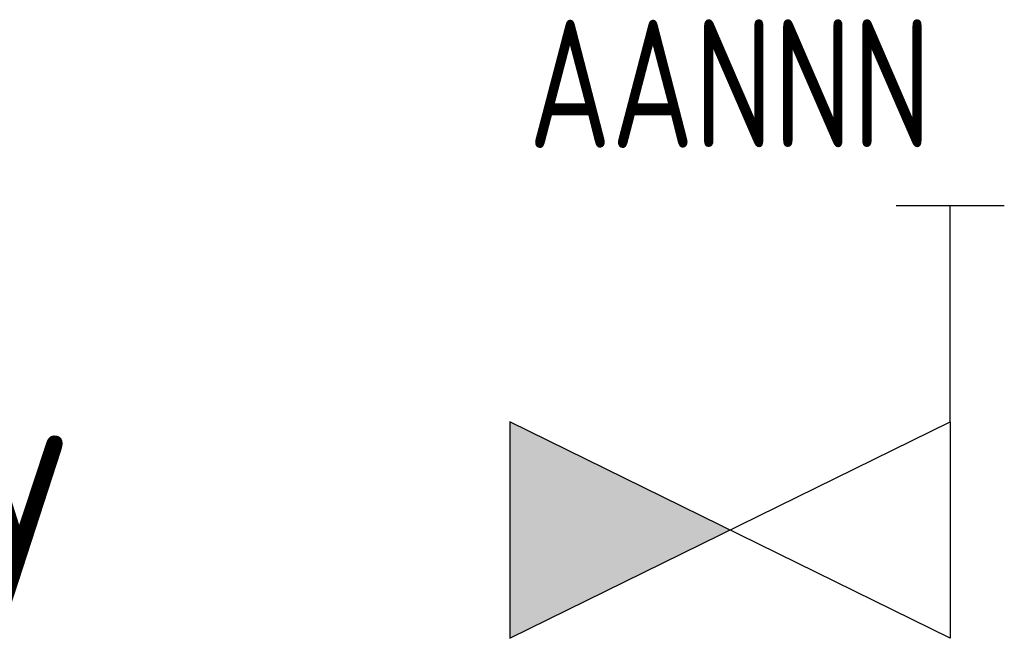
# Model space of a CAD drawing. Header units: millimetres. Extents: x 472 to 1299, y 510 to 798.
# Tile 19 of 69: x 651 to 665, y 584 to 592. Entities that reach past the tile are written whole.
import ezdxf
from ezdxf.enums import TextEntityAlignment as Align

# ---------------------------------------------------------------- set-up
doc = ezdxf.new("R2010")
doc.units = ezdxf.units.MM
doc.header["$LTSCALE"] = 4
doc.layers.add('ARMATURA', color=7, linetype='Continuous')
doc.layers.add('OPISY', color=7, linetype='Continuous')
doc.layers.add('KKS_1', color=7, linetype='Continuous', lineweight=5)
doc.styles.get("Standard").update_dxf_attribs({"font": 'ISOCP.SHX'})

# ---------------------------------------------------------------- blocks, each defined once
blk = doc.blocks.new('ZAWOR ZAP ZWR L')
at = {"layer": 'ARMATURA', "linetype": 'Continuous'}
blk.add_hatch(color=256, dxfattribs=at).paths.add_polyline_path([(-3.096, 1.52), (-3.096, -1.52), (0, 0)])
at = {"linetype": 'Continuous'}
blk.add_lwpolyline([(-3.096, 1.52), (-3.096, -1.52), (3.096, 1.52), (3.096, -1.52), (-3.096, 1.52)], dxfattribs=at)
at = {"layer": 'ARMATURA', "linetype": 'Continuous'}
for p, q in [((2.336, 4.56), (3.856, 4.56)), ((3.096, 1.52), (3.096, 4.56))]:
    blk.add_line(p, q, dxfattribs=at)
at = {"layer": 'KKS_1', "color": 7, "width": 0.8}
blk.add_attdef('KKS_1_KONIEC', text='', height=1.8, dxfattribs=at).set_placement((0, 5.373), align=Align.CENTER)
at = {"layer": 'KKS_1', "color": 7, "width": 0.8, "flags": 1}
for tag, p, height in [('OPIS', (-6.34, 2.121), 1.5), ('KKS_1_PEŁNY', (-6.354, -2.991), 2.5)]:
    blk.add_attdef(tag, p, '', height=height, dxfattribs=at)

msp = doc.modelspace()

# ---------------------------------------------------------------- block references
at = {"layer": 'ARMATURA'}
msp.add_blockref('ZAWOR ZAP ZWR L', (660.702, 585.11), dxfattribs=at).add_auto_attribs({'KKS_1_KONIEC': 'AANNN'})

# ---------------------------------------------------------------- texts
at = {"layer": 'OPISY', "color": 7, "linetype": 'Continuous'}
msp.add_text('zawór zaporowo zwrotny', height=2.5, dxfattribs=at).set_placement((616.761, 584.695))

doc.saveas('drawing.dxf')
